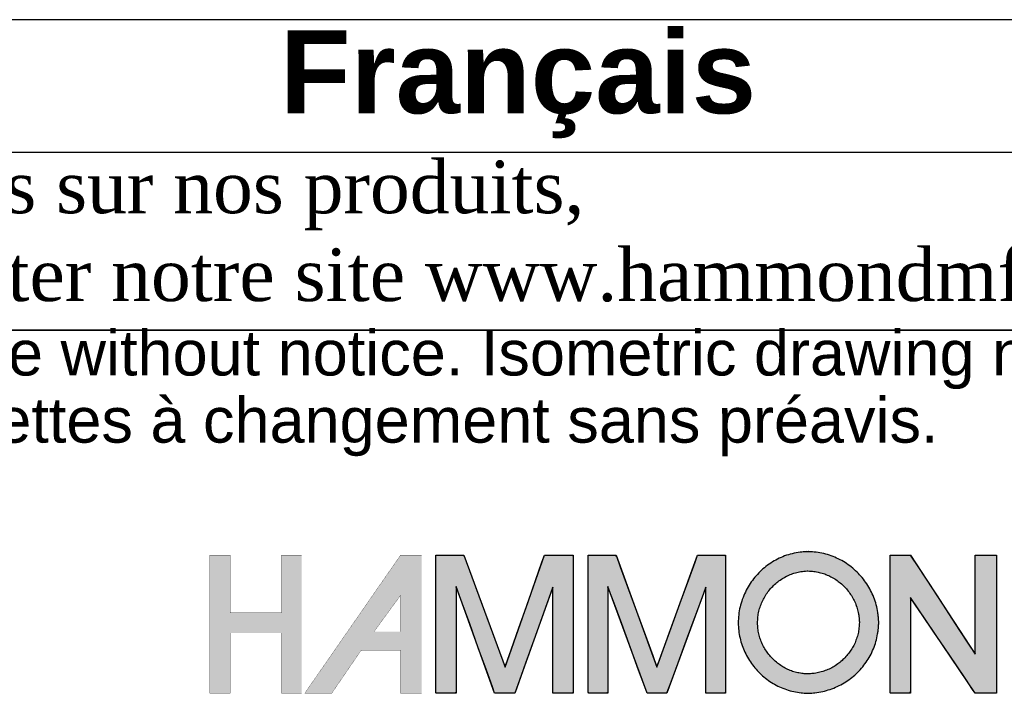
# Model space of a CAD drawing. Header units: inches. Extents: x 0 to 36.4, y -0.1 to 27.2.
# Tile 4 of 10: x 29.5 to 33.6, y 2.9 to 5.7. Entities that reach past the tile are written whole.
import ezdxf

# ---------------------------------------------------------------- set-up
doc = ezdxf.new("R2010")
doc.units = ezdxf.units.IN
doc.header["$MEASUREMENT"] = 0
doc.layers.add('Default', color=7, linetype='Continuous')

# ---------------------------------------------------------------- blocks, each defined once
blk = doc.blocks.new('Block1')
at = {"layer": 'Default', "linetype": 'Continuous'}
for points in [[(1.3629, 1.2145), (1.3629, 1.1253), (1.2832, 1.1253), (1.2832, 1.2145), (1.2517, 1.2145), (1.2517, 1.0005), (1.2832, 1.0005), (1.2832, 1.0939), (1.3629, 1.0939), (1.3629, 1.0939), (1.3629, 1.0005), (1.3943, 1.0005), (1.3943, 1.2145)], [(1.6025, 1.2145), (1.6025, 1.1948), (1.6025, 1.175), (1.6025, 1.1553), (1.6025, 1.1356), (1.6025, 1.1159), (1.6025, 1.0962), (1.6025, 1.0794), (1.6025, 1.0686), (1.6025, 1.0579), (1.6025, 1.0471), (1.6025, 1.0363), (1.6025, 1.0255), (1.6025, 1.0147), (1.6025, 1.0106), (1.6025, 1.0091), (1.6024, 1.007), (1.6024, 1.0047), (1.6024, 1.0026), (1.6026, 1.0011), (1.6029, 1.0005), (1.6075, 1.0005), (1.6122, 1.0005), (1.6169, 1.0005), (1.6215, 1.0005), (1.6262, 1.0005), (1.6309, 1.0005), (1.634, 1.0017), (1.634, 1.0178), (1.634, 1.0472), (1.634, 1.0834), (1.634, 1.1196), (1.634, 1.149), (1.634, 1.165), (1.6357, 1.1616), (1.6433, 1.1403), (1.655, 1.1079), (1.6683, 1.071), (1.6808, 1.0363), (1.6901, 1.0106), (1.6937, 1.0005), (1.6957, 1.0005), (1.7005, 1.0005), (1.7071, 1.0005), (1.7141, 1.0005), (1.7203, 1.0005), (1.7243, 1.0005), (1.7257, 1.0017), (1.7313, 1.0177), (1.7418, 1.0469), (1.7546, 1.0829), (1.7674, 1.1188), (1.7779, 1.1481), (1.7835, 1.164), (1.784, 1.1606), (1.784, 1.1395), (1.784, 1.1072), (1.784, 1.0706), (1.784, 1.0361), (1.784, 1.0105), (1.784, 1.0005), (1.7859, 1.0005), (1.7908, 1.0005), (1.7974, 1.0005), (1.8044, 1.0005), (1.8105, 1.0005), (1.8146, 1.0005), (1.8154, 1.0021), (1.8154, 1.0228), (1.8154, 1.0608), (1.8154, 1.1075), (1.8154, 1.1542), (1.8154, 1.1922), (1.8154, 1.2129), (1.8142, 1.2145), (1.8085, 1.2145), (1.7997, 1.2145), (1.7898, 1.2145), (1.7805, 1.2145), (1.7735, 1.2145), (1.7708, 1.2145), (1.7671, 1.2039), (1.7577, 1.177), (1.745, 1.1407), (1.7314, 1.102), (1.7195, 1.068), (1.7117, 1.0458), (1.7096, 1.0422), (1.7034, 1.0589), (1.692, 1.0898), (1.678, 1.1277), (1.6641, 1.1656), (1.6527, 1.1964), (1.6465, 1.2132), (1.6448, 1.2145), (1.6392, 1.2145), (1.6307, 1.2145), (1.621, 1.2145), (1.6119, 1.2145), (1.6052, 1.2145)], [(1.839, 1.2145), (1.839, 1.1948), (1.839, 1.175), (1.839, 1.1553), (1.839, 1.1356), (1.839, 1.1159), (1.839, 1.0962), (1.839, 1.0794), (1.839, 1.0686), (1.839, 1.0579), (1.839, 1.0471), (1.839, 1.0363), (1.839, 1.0255), (1.839, 1.0147), (1.839, 1.0106), (1.839, 1.009), (1.8389, 1.007), (1.8389, 1.0047), (1.839, 1.0026), (1.8391, 1.0011), (1.8394, 1.0005), (1.8439, 1.0005), (1.8484, 1.0005), (1.8529, 1.0005), (1.8574, 1.0005), (1.8619, 1.0005), (1.8664, 1.0005), (1.8694, 1.0017), (1.8694, 1.0178), (1.8694, 1.0472), (1.8694, 1.0834), (1.8694, 1.1196), (1.8694, 1.149), (1.8694, 1.165), (1.8711, 1.1616), (1.8789, 1.1403), (1.8908, 1.1079), (1.9044, 1.071), (1.9171, 1.0363), (1.9266, 1.0106), (1.9303, 1.0005), (1.9321, 1.0005), (1.9368, 1.0005), (1.9432, 1.0005), (1.95, 1.0005), (1.9559, 1.0005), (1.9598, 1.0005), (1.9611, 1.0017), (1.967, 1.0177), (1.9778, 1.0469), (1.9911, 1.0829), (2.0044, 1.1188), (2.0152, 1.1481), (2.0211, 1.164), (2.0215, 1.1606), (2.0215, 1.1395), (2.0215, 1.1072), (2.0215, 1.0706), (2.0215, 1.0361), (2.0215, 1.0105), (2.0215, 1.0005), (2.0234, 1.0005), (2.0281, 1.0005), (2.0345, 1.0005), (2.0412, 1.0005), (2.0472, 1.0005), (2.0511, 1.0005), (2.0519, 1.0021), (2.0519, 1.0228), (2.0519, 1.0608), (2.0519, 1.1075), (2.0519, 1.1542), (2.0519, 1.1922), (2.0519, 1.2129), (2.0507, 1.2145), (2.0451, 1.2145), (2.0366, 1.2145), (2.0269, 1.2145), (2.0178, 1.2145), (2.011, 1.2145), (2.0084, 1.2145), (2.0046, 1.2039), (1.9948, 1.177), (1.9816, 1.1407), (1.9676, 1.102), (1.9553, 1.068), (1.9472, 1.0458), (1.945, 1.0422), (1.9389, 1.0589), (1.9276, 1.0898), (1.9137, 1.1277), (1.8999, 1.1656), (1.8886, 1.1964), (1.8825, 1.2132), (1.8808, 1.2145), (1.8753, 1.2145), (1.8669, 1.2145), (1.8573, 1.2145), (1.8483, 1.2145), (1.8416, 1.2145)], [(2.3073, 1.2145), (2.3073, 1.1987), (2.3073, 1.1829), (2.3073, 1.1672), (2.3073, 1.1514), (2.3073, 1.1356), (2.3073, 1.1198), (2.3073, 1.1041), (2.3073, 1.0883), (2.3073, 1.0773), (2.3073, 1.0686), (2.3073, 1.06), (2.3073, 1.0514), (2.3073, 1.0428), (2.3073, 1.0341), (2.3073, 1.0255), (2.3073, 1.0169), (2.3073, 1.011), (2.3073, 1.0101), (2.3072, 1.0087), (2.3072, 1.007), (2.3072, 1.0052), (2.3072, 1.0034), (2.3073, 1.0019), (2.3074, 1.0009), (2.3077, 1.0005), (2.3114, 1.0005), (2.3151, 1.0005), (2.3188, 1.0005), (2.3226, 1.0005), (2.3263, 1.0005), (2.33, 1.0005), (2.3338, 1.0005), (2.3375, 1.0005), (2.3388, 1.0032), (2.3388, 1.016), (2.3388, 1.0364), (2.3388, 1.0614), (2.3388, 1.088), (2.3388, 1.1131), (2.3388, 1.1335), (2.3388, 1.1462), (2.3392, 1.1482), (2.3457, 1.1388), (2.358, 1.1205), (2.3742, 1.0967), (2.3921, 1.0703), (2.4097, 1.0444), (2.4248, 1.0221), (2.4354, 1.0064), (2.4394, 1.0005), (2.4407, 1.0005), (2.4442, 1.0005), (2.4492, 1.0005), (2.455, 1.0005), (2.4609, 1.0005), (2.4662, 1.0005), (2.4702, 1.0005), (2.4723, 1.0005), (2.4725, 1.0044), (2.4725, 1.0228), (2.4725, 1.0522), (2.4725, 1.0883), (2.4725, 1.1267), (2.4725, 1.1628), (2.4725, 1.1922), (2.4725, 1.2106), (2.4723, 1.2145), (2.4702, 1.2145), (2.4662, 1.2145), (2.4609, 1.2145), (2.455, 1.2145), (2.4492, 1.2145), (2.4442, 1.2145), (2.4407, 1.2145), (2.4394, 1.2145), (2.4394, 1.2084), (2.4394, 1.1922), (2.4394, 1.1691), (2.4394, 1.1423), (2.4394, 1.1149), (2.4394, 1.0902), (2.4394, 1.0714), (2.4394, 1.0616), (2.4376, 1.0636), (2.4289, 1.0768), (2.4151, 1.098), (2.3981, 1.1239), (2.3801, 1.1514), (2.3631, 1.1774), (2.3492, 1.1985), (2.3406, 1.2117), (2.3386, 1.2145), (2.3366, 1.2145), (2.3327, 1.2145), (2.3277, 1.2145), (2.3221, 1.2145), (2.3166, 1.2145), (2.3119, 1.2145), (2.3085, 1.2145)]]:
    blk.add_hatch(color=7, dxfattribs=at).paths.add_polyline_path(points)
h = blk.add_hatch(color=7, dxfattribs=at)
h.paths.add_polyline_path([(1.5475, 1.2145), (1.5467, 1.2133), (1.399, 1.0005), (1.441, 1.0005), (1.4866, 1.0671), (1.5475, 1.0671), (1.5475, 1.0005), (1.5805, 1.0005), (1.5805, 1.2145)])
h.paths.add_polyline_path([(1.5475, 1.096), (1.5475, 1.1521), (1.5066, 1.096)])
h = blk.add_hatch(color=7, dxfattribs=at)
edge = h.paths.add_edge_path()
edge.add_spline(control_points=[(2.1778, 1.2201), (2.1771, 1.22), (2.1759, 1.22), (2.1733, 1.2198), (2.1719, 1.2197), (2.1665, 1.2191), (2.1625, 1.2185), (2.1543, 1.2168), (2.1505, 1.2157), (2.1426, 1.2131), (2.139, 1.2116), (2.1316, 1.2081), (2.1281, 1.2062), (2.1212, 1.2019), (2.1179, 1.1996), (2.1115, 1.1946), (2.1085, 1.192), (2.1027, 1.1863), (2.1, 1.1834), (2.0948, 1.1772), (2.0924, 1.1739), (2.088, 1.1672), (2.0859, 1.1637), (2.0822, 1.1565), (2.0805, 1.1528), (2.0776, 1.1451), (2.0763, 1.1413), (2.0742, 1.1333), (2.0734, 1.1294), (2.0722, 1.1211), (2.0719, 1.117), (2.0716, 1.1086), (2.0718, 1.1046), (2.0724, 1.0965), (2.073, 1.0927), (2.0746, 1.0849), (2.0755, 1.0812), (2.0779, 1.0738), (2.0792, 1.0702), (2.0823, 1.0631), (2.0841, 1.0597), (2.0879, 1.053), (2.0899, 1.0498), (2.0944, 1.0435), (2.0968, 1.0405), (2.1018, 1.0348), (2.1045, 1.032), (2.1101, 1.0268), (2.113, 1.0244), (2.1192, 1.0198), (2.1223, 1.0177), (2.1289, 1.0137), (2.1322, 1.012), (2.1393, 1.0087), (2.1428, 1.0073), (2.1502, 1.0048), (2.1538, 1.0038), (2.1616, 1.0021), (2.1653, 1.0015), (2.1708, 1.0009), (2.1723, 1.0008), (2.1754, 1.0006), (2.1771, 1.0005), (2.1831, 1.0006), (2.1845, 1.0006), (2.1874, 1.0009), (2.189, 1.001), (2.1948, 1.0017), (2.1987, 1.0023), (2.2067, 1.0041), (2.2105, 1.0051), (2.2181, 1.0077), (2.2218, 1.0092), (2.229, 1.0126), (2.2325, 1.0144), (2.2393, 1.0185), (2.2425, 1.0207), (2.2488, 1.0255), (2.2518, 1.028), (2.2576, 1.0334), (2.2603, 1.0362), (2.2654, 1.0422), (2.2678, 1.0452), (2.2723, 1.0518), (2.2744, 1.0551), (2.2782, 1.0621), (2.2799, 1.0656), (2.2829, 1.073), (2.2842, 1.0767), (2.2864, 1.0845), (2.2873, 1.0884), (2.2883, 1.0945), (2.2886, 1.0964), (2.289, 1.1001), (2.2892, 1.1019), (2.2895, 1.1048), (2.2895, 1.1058), (2.2896, 1.1077), (2.2896, 1.1086), (2.2896, 1.1112), (2.2896, 1.1118), (2.2896, 1.1131), (2.2895, 1.1139), (2.2893, 1.1165), (2.2892, 1.1182), (2.2888, 1.1218), (2.2886, 1.1237), (2.2876, 1.1299), (2.2868, 1.1337), (2.2847, 1.1416), (2.2835, 1.1453), (2.2806, 1.1528), (2.2789, 1.1564), (2.2752, 1.1635), (2.2732, 1.1669), (2.2688, 1.1735), (2.2665, 1.1767), (2.2614, 1.1828), (2.2588, 1.1857), (2.2531, 1.1912), (2.2501, 1.1938), (2.2439, 1.1988), (2.2407, 1.201), (2.234, 1.2053), (2.2305, 1.2072), (2.2233, 1.2107), (2.2197, 1.2123), (2.2121, 1.215), (2.2084, 1.2161), (2.2004, 1.218), (2.1965, 1.2187), (2.1887, 1.2196), (2.1851, 1.2198), (2.1809, 1.2201), (2.1804, 1.2201), (2.18, 1.2201)], knot_values=[0, 0, 0, 0, 0.006253, 0.006253, 0.012505, 0.012505, 0.030829, 0.030829, 0.048882, 0.048882, 0.066764, 0.066764, 0.084548, 0.084548, 0.102286, 0.102286, 0.120012, 0.120012, 0.137747, 0.137747, 0.15551, 0.15551, 0.173315, 0.173315, 0.191184, 0.191184, 0.20915, 0.20915, 0.227262, 0.227262, 0.245593, 0.245593, 0.263702, 0.263702, 0.281026, 0.281026, 0.298163, 0.298163, 0.315172, 0.315172, 0.332097, 0.332097, 0.348969, 0.348969, 0.365805, 0.365805, 0.382621, 0.382621, 0.39943, 0.39943, 0.41625, 0.41625, 0.433104, 0.433104, 0.450033, 0.450033, 0.467091, 0.467091, 0.484355, 0.484355, 0.491212, 0.491212, 0.49807, 0.49807, 0.505746, 0.505746, 0.513421, 0.513421, 0.531337, 0.531337, 0.549023, 0.549023, 0.566548, 0.566548, 0.583962, 0.583962, 0.601305, 0.601305, 0.618607, 0.618607, 0.635893, 0.635893, 0.65319, 0.65319, 0.67053, 0.67053, 0.687954, 0.687954, 0.705517, 0.705517, 0.72329, 0.72329, 0.732328, 0.732328, 0.741367, 0.741367, 0.744906, 0.744906, 0.748446, 0.748446, 0.750825, 0.750825, 0.753204, 0.753204, 0.762224, 0.762224, 0.771244, 0.771244, 0.789037, 0.789037, 0.806664, 0.806664, 0.824184, 0.824184, 0.841639, 0.841639, 0.859056, 0.859056, 0.876456, 0.876456, 0.893855, 0.893855, 0.91127, 0.91127, 0.928728, 0.928728, 0.946265, 0.946265, 0.963936, 0.963936, 0.981815, 0.981815, 0.998218, 0.998218, 1, 1, 1, 1], degree=3, periodic=0)
edge.add_line((2.18, 1.2201), (2.1778, 1.2201))
edge = h.paths.add_edge_path()
edge.add_spline(control_points=[(2.1787, 1.1901), (2.1777, 1.19), (2.175, 1.1899), (2.171, 1.1894), (2.1669, 1.1888), (2.1623, 1.1879), (2.1584, 1.1868), (2.154, 1.1853), (2.1502, 1.1838), (2.146, 1.1818), (2.1424, 1.1798), (2.1384, 1.1773), (2.1351, 1.175), (2.1313, 1.172), (2.1283, 1.1694), (2.1248, 1.166), (2.1221, 1.163), (2.1189, 1.1593), (2.1165, 1.156), (2.1138, 1.152), (2.1118, 1.1485), (2.1096, 1.1442), (2.1079, 1.1404), (2.1061, 1.1359), (2.1049, 1.132), (2.1036, 1.1274), (2.1028, 1.1233), (2.1021, 1.1185), (2.1018, 1.1144), (2.1016, 1.1096), (2.1018, 1.1055), (2.1021, 1.1008), (2.1027, 1.0969), (2.1036, 1.0925), (2.1046, 1.0887), (2.106, 1.0844), (2.1073, 1.0808), (2.1091, 1.0766), (2.1109, 1.0731), (2.1131, 1.0692), (2.1152, 1.0659), (2.1179, 1.0622), (2.1203, 1.0592), (2.1233, 1.0557), (2.126, 1.053), (2.1294, 1.0499), (2.1323, 1.0474), (2.1359, 1.0447), (2.1391, 1.0426), (2.143, 1.0402), (2.1464, 1.0384), (2.1504, 1.0366), (2.154, 1.0351), (2.1582, 1.0337), (2.1619, 1.0327), (2.1662, 1.0318), (2.1701, 1.0312), (2.174, 1.0307), (2.177, 1.0306), (2.1801, 1.0304), (2.182, 1.0306), (2.1855, 1.0308), (2.1899, 1.0313), (2.1939, 1.0319), (2.1985, 1.033), (2.2024, 1.034), (2.2069, 1.0356), (2.2106, 1.037), (2.2149, 1.039), (2.2184, 1.0409), (2.2224, 1.0433), (2.2257, 1.0456), (2.2295, 1.0484), (2.2325, 1.0509), (2.2359, 1.0542), (2.2386, 1.057), (2.2417, 1.0606), (2.2441, 1.0637), (2.2468, 1.0675), (2.2489, 1.0709), (2.2511, 1.0749), (2.2528, 1.0785), (2.2545, 1.0828), (2.2559, 1.0866), (2.2571, 1.0911), (2.258, 1.095), (2.2588, 1.0997), (2.2592, 1.1038), (2.2595, 1.1071), (2.2596, 1.1086), (2.2596, 1.1102), (2.2596, 1.1109), (2.2596, 1.1119), (2.2593, 1.1149), (2.259, 1.119), (2.2583, 1.1237), (2.2574, 1.1276), (2.2562, 1.1322), (2.255, 1.136), (2.2533, 1.1404), (2.2516, 1.144), (2.2494, 1.1482), (2.2474, 1.1516), (2.2448, 1.1556), (2.2424, 1.1588), (2.2393, 1.1625), (2.2367, 1.1654), (2.2333, 1.1687), (2.2303, 1.1713), (2.2266, 1.1743), (2.2233, 1.1766), (2.2193, 1.1791), (2.2159, 1.181), (2.2117, 1.1831), (2.208, 1.1847), (2.2036, 1.1862), (2.1997, 1.1874), (2.1952, 1.1884), (2.1912, 1.1892), (2.1868, 1.1897), (2.1832, 1.1899), (2.1796, 1.1901), (2.1791, 1.1901), (2.1788, 1.1901), (2.1787, 1.1901)], knot_values=[0, 0, 0, 0, 0.012505, 0.012505, 0.030829, 0.030829, 0.048882, 0.048882, 0.066764, 0.066764, 0.084548, 0.084548, 0.102286, 0.102286, 0.120012, 0.120012, 0.137747, 0.137747, 0.15551, 0.15551, 0.173315, 0.173315, 0.191184, 0.191184, 0.20915, 0.20915, 0.227262, 0.227262, 0.245593, 0.245593, 0.263702, 0.263702, 0.281026, 0.281026, 0.298163, 0.298163, 0.315172, 0.315172, 0.332097, 0.332097, 0.348969, 0.348969, 0.365805, 0.365805, 0.382621, 0.382621, 0.39943, 0.39943, 0.41625, 0.41625, 0.433104, 0.433104, 0.450033, 0.450033, 0.467091, 0.467091, 0.484355, 0.484355, 0.49807, 0.49807, 0.49807, 0.513421, 0.513421, 0.531337, 0.531337, 0.549023, 0.549023, 0.566548, 0.566548, 0.583962, 0.583962, 0.601305, 0.601305, 0.618607, 0.618607, 0.635893, 0.635893, 0.65319, 0.65319, 0.67053, 0.67053, 0.687954, 0.687954, 0.705517, 0.705517, 0.72329, 0.72329, 0.741367, 0.741367, 0.748446, 0.748446, 0.748446, 0.753204, 0.753204, 0.771244, 0.771244, 0.789037, 0.789037, 0.806664, 0.806664, 0.824184, 0.824184, 0.841639, 0.841639, 0.859056, 0.859056, 0.876456, 0.876456, 0.893855, 0.893855, 0.91127, 0.91127, 0.928728, 0.928728, 0.946265, 0.946265, 0.963936, 0.963936, 0.981815, 0.981815, 0.998218, 0.998218, 0.998218, 1, 1, 1, 1], degree=3, periodic=0)
at = {"layer": 'Default', "color": 7, "linetype": 'Continuous'}
blk.add_line((2.1778, 1.2201), (2.18, 1.2201), dxfattribs=at)
at = {"layer": 'Default', "color": 7, "linetype": 'Continuous', "const_width": 0.00035}
for points in [[(1.3629, 1.2145), (1.3629, 1.1253), (1.2832, 1.1253), (1.2832, 1.2145), (1.2517, 1.2145), (1.2517, 1.0005), (1.2832, 1.0005), (1.2832, 1.0939), (1.3629, 1.0939), (1.3629, 1.0939), (1.3629, 1.0005), (1.3943, 1.0005), (1.3943, 1.2145), (1.3629, 1.2145)], [(1.5475, 1.2145), (1.5467, 1.2133), (1.399, 1.0005), (1.441, 1.0005), (1.4866, 1.0671), (1.5475, 1.0671), (1.5475, 1.0005), (1.5805, 1.0005), (1.5805, 1.2145), (1.5475, 1.2145)], [(1.5475, 1.096), (1.5066, 1.096), (1.5475, 1.1521), (1.5475, 1.096)]]:
    blk.add_lwpolyline(points, close=True, dxfattribs=at)
at = {"layer": 'Default', "color": 7, "linetype": 'Continuous'}
for points in [[(1.6025, 1.2145), (1.6052, 1.2145), (1.6119, 1.2145), (1.621, 1.2145), (1.6307, 1.2145), (1.6392, 1.2145), (1.6448, 1.2145), (1.6465, 1.2132), (1.6527, 1.1964), (1.6641, 1.1656), (1.678, 1.1277), (1.692, 1.0898), (1.7034, 1.0589), (1.7096, 1.0422), (1.7117, 1.0458), (1.7195, 1.068), (1.7314, 1.102), (1.745, 1.1407), (1.7577, 1.177), (1.7671, 1.2039), (1.7708, 1.2145), (1.7735, 1.2145), (1.7805, 1.2145), (1.7898, 1.2145), (1.7997, 1.2145), (1.8085, 1.2145), (1.8142, 1.2145), (1.8154, 1.2129), (1.8154, 1.1922), (1.8154, 1.1542), (1.8154, 1.1075), (1.8154, 1.0608), (1.8154, 1.0228), (1.8154, 1.0021), (1.8146, 1.0005), (1.8105, 1.0005), (1.8044, 1.0005), (1.7974, 1.0005), (1.7908, 1.0005), (1.7859, 1.0005), (1.784, 1.0005), (1.784, 1.0105), (1.784, 1.0361), (1.784, 1.0706), (1.784, 1.1072), (1.784, 1.1395), (1.784, 1.1606), (1.7835, 1.164), (1.7779, 1.1481), (1.7674, 1.1188), (1.7546, 1.0829), (1.7418, 1.0469), (1.7313, 1.0177), (1.7257, 1.0017), (1.7243, 1.0005), (1.7203, 1.0005), (1.7141, 1.0005), (1.7071, 1.0005), (1.7005, 1.0005), (1.6957, 1.0005), (1.6937, 1.0005), (1.6901, 1.0106), (1.6808, 1.0363), (1.6683, 1.071), (1.655, 1.1079), (1.6433, 1.1403), (1.6357, 1.1616), (1.634, 1.165), (1.634, 1.149), (1.634, 1.1196), (1.634, 1.0834), (1.634, 1.0472), (1.634, 1.0178), (1.634, 1.0017), (1.6309, 1.0005), (1.6262, 1.0005), (1.6215, 1.0005), (1.6169, 1.0005), (1.6122, 1.0005), (1.6075, 1.0005), (1.6029, 1.0005), (1.6026, 1.0011), (1.6024, 1.0026), (1.6024, 1.0047), (1.6024, 1.007), (1.6025, 1.0091), (1.6025, 1.0106), (1.6025, 1.0147), (1.6025, 1.0255), (1.6025, 1.0363), (1.6025, 1.0471), (1.6025, 1.0579), (1.6025, 1.0686), (1.6025, 1.0794), (1.6025, 1.0962), (1.6025, 1.1159), (1.6025, 1.1356), (1.6025, 1.1553), (1.6025, 1.175), (1.6025, 1.1948), (1.6025, 1.2145)], [(1.839, 1.2145), (1.8416, 1.2145), (1.8483, 1.2145), (1.8573, 1.2145), (1.8669, 1.2145), (1.8753, 1.2145), (1.8808, 1.2145), (1.8825, 1.2132), (1.8886, 1.1964), (1.8999, 1.1656), (1.9137, 1.1277), (1.9276, 1.0898), (1.9389, 1.0589), (1.945, 1.0422), (1.9472, 1.0458), (1.9553, 1.068), (1.9676, 1.102), (1.9816, 1.1407), (1.9948, 1.177), (2.0046, 1.2039), (2.0084, 1.2145), (2.011, 1.2145), (2.0178, 1.2145), (2.0269, 1.2145), (2.0366, 1.2145), (2.0451, 1.2145), (2.0507, 1.2145), (2.0519, 1.2129), (2.0519, 1.1922), (2.0519, 1.1542), (2.0519, 1.1075), (2.0519, 1.0608), (2.0519, 1.0228), (2.0519, 1.0021), (2.0511, 1.0005), (2.0472, 1.0005), (2.0412, 1.0005), (2.0345, 1.0005), (2.0281, 1.0005), (2.0234, 1.0005), (2.0215, 1.0005), (2.0215, 1.0105), (2.0215, 1.0361), (2.0215, 1.0706), (2.0215, 1.1072), (2.0215, 1.1395), (2.0215, 1.1606), (2.0211, 1.164), (2.0152, 1.1481), (2.0044, 1.1188), (1.9911, 1.0829), (1.9778, 1.0469), (1.967, 1.0177), (1.9611, 1.0017), (1.9598, 1.0005), (1.9559, 1.0005), (1.95, 1.0005), (1.9432, 1.0005), (1.9368, 1.0005), (1.9321, 1.0005), (1.9303, 1.0005), (1.9266, 1.0106), (1.9171, 1.0363), (1.9044, 1.071), (1.8908, 1.1079), (1.8789, 1.1403), (1.8711, 1.1616), (1.8694, 1.165), (1.8694, 1.149), (1.8694, 1.1196), (1.8694, 1.0834), (1.8694, 1.0472), (1.8694, 1.0178), (1.8694, 1.0017), (1.8664, 1.0005), (1.8619, 1.0005), (1.8574, 1.0005), (1.8529, 1.0005), (1.8484, 1.0005), (1.8439, 1.0005), (1.8394, 1.0005), (1.8391, 1.0011), (1.839, 1.0026), (1.8389, 1.0047), (1.8389, 1.007), (1.839, 1.009), (1.839, 1.0106), (1.839, 1.0147), (1.839, 1.0255), (1.839, 1.0363), (1.839, 1.0471), (1.839, 1.0579), (1.839, 1.0686), (1.839, 1.0794), (1.839, 1.0962), (1.839, 1.1159), (1.839, 1.1356), (1.839, 1.1553), (1.839, 1.175), (1.839, 1.1948), (1.839, 1.2145)], [(2.3073, 1.2145), (2.3085, 1.2145), (2.3119, 1.2145), (2.3166, 1.2145), (2.3221, 1.2145), (2.3277, 1.2145), (2.3327, 1.2145), (2.3366, 1.2145), (2.3386, 1.2145), (2.3406, 1.2117), (2.3492, 1.1985), (2.3631, 1.1774), (2.3801, 1.1514), (2.3981, 1.1239), (2.4151, 1.098), (2.4289, 1.0768), (2.4376, 1.0636), (2.4394, 1.0616), (2.4394, 1.0714), (2.4394, 1.0902), (2.4394, 1.1149), (2.4394, 1.1423), (2.4394, 1.1691), (2.4394, 1.1922), (2.4394, 1.2084), (2.4394, 1.2145), (2.4407, 1.2145), (2.4442, 1.2145), (2.4492, 1.2145), (2.455, 1.2145), (2.4609, 1.2145), (2.4662, 1.2145), (2.4702, 1.2145), (2.4723, 1.2145), (2.4725, 1.2106), (2.4725, 1.1922), (2.4725, 1.1628), (2.4725, 1.1267), (2.4725, 1.0883), (2.4725, 1.0522), (2.4725, 1.0228), (2.4725, 1.0044), (2.4723, 1.0005), (2.4702, 1.0005), (2.4662, 1.0005), (2.4609, 1.0005), (2.455, 1.0005), (2.4492, 1.0005), (2.4442, 1.0005), (2.4407, 1.0005), (2.4394, 1.0005), (2.4354, 1.0064), (2.4248, 1.0221), (2.4097, 1.0444), (2.3921, 1.0703), (2.3742, 1.0967), (2.358, 1.1205), (2.3457, 1.1388), (2.3392, 1.1482), (2.3388, 1.1462), (2.3388, 1.1335), (2.3388, 1.1131), (2.3388, 1.088), (2.3388, 1.0614), (2.3388, 1.0364), (2.3388, 1.016), (2.3388, 1.0032), (2.3375, 1.0005), (2.3338, 1.0005), (2.33, 1.0005), (2.3263, 1.0005), (2.3226, 1.0005), (2.3188, 1.0005), (2.3151, 1.0005), (2.3114, 1.0005), (2.3077, 1.0005), (2.3074, 1.0009), (2.3073, 1.0019), (2.3072, 1.0034), (2.3072, 1.0052), (2.3072, 1.007), (2.3072, 1.0087), (2.3073, 1.0101), (2.3073, 1.011), (2.3073, 1.0169), (2.3073, 1.0255), (2.3073, 1.0341), (2.3073, 1.0428), (2.3073, 1.0514), (2.3073, 1.06), (2.3073, 1.0686), (2.3073, 1.0773), (2.3073, 1.0883), (2.3073, 1.1041), (2.3073, 1.1198), (2.3073, 1.1356), (2.3073, 1.1514), (2.3073, 1.1672), (2.3073, 1.1829), (2.3073, 1.1987), (2.3073, 1.2145)]]:
    blk.add_lwpolyline(points, close=True, dxfattribs=at)
for points, knots in [([(1.634, 1.0005), (1.6236, 1.0005), (1.6132, 1.0005), (1.6029, 1.0005), (1.6021, 1.0005), (1.6025, 1.0101), (1.6025, 1.0111), (1.6025, 1.0351), (1.6025, 1.0591), (1.6025, 1.083), (1.6025, 1.1268), (1.6025, 1.1707), (1.6025, 1.2145)], [0, 0, 0, 0, 0.25, 0.25, 0.25, 0.5, 0.5, 0.5, 0.75, 0.75, 0.75, 1, 1, 1, 1]), ([(1.8694, 1.0005), (1.8594, 1.0005), (1.8494, 1.0005), (1.8394, 1.0005), (1.8386, 1.0005), (1.839, 1.0101), (1.839, 1.0111), (1.839, 1.0351), (1.839, 1.0591), (1.839, 1.083), (1.839, 1.1268), (1.839, 1.1707), (1.839, 1.2145)], [0, 0, 0, 0, 0.25, 0.25, 0.25, 0.5, 0.5, 0.5, 0.75, 0.75, 0.75, 1, 1, 1, 1]), ([(2.1778, 1.2201), (2.1771, 1.22), (2.1759, 1.22), (2.1733, 1.2198), (2.1719, 1.2197), (2.1665, 1.2191), (2.1625, 1.2185), (2.1543, 1.2168), (2.1505, 1.2157), (2.1426, 1.2131), (2.139, 1.2116), (2.1316, 1.2081), (2.1281, 1.2062), (2.1212, 1.2019), (2.1179, 1.1996), (2.1115, 1.1946), (2.1085, 1.192), (2.1027, 1.1863), (2.1, 1.1834), (2.0948, 1.1772), (2.0924, 1.1739), (2.088, 1.1672), (2.0859, 1.1637), (2.0822, 1.1565), (2.0805, 1.1528), (2.0776, 1.1451), (2.0763, 1.1413), (2.0742, 1.1333), (2.0734, 1.1294), (2.0722, 1.1211), (2.0719, 1.117), (2.0716, 1.1086), (2.0718, 1.1046), (2.0724, 1.0965), (2.073, 1.0927), (2.0746, 1.0849), (2.0755, 1.0812), (2.0779, 1.0738), (2.0792, 1.0702), (2.0823, 1.0631), (2.0841, 1.0597), (2.0879, 1.053), (2.0899, 1.0498), (2.0944, 1.0435), (2.0968, 1.0405), (2.1018, 1.0348), (2.1045, 1.032), (2.1101, 1.0268), (2.113, 1.0244), (2.1192, 1.0198), (2.1223, 1.0177), (2.1289, 1.0137), (2.1322, 1.012), (2.1393, 1.0087), (2.1428, 1.0073), (2.1502, 1.0048), (2.1538, 1.0038), (2.1616, 1.0021), (2.1653, 1.0015), (2.1708, 1.0009), (2.1723, 1.0008), (2.1754, 1.0006), (2.1771, 1.0005), (2.1831, 1.0006), (2.1845, 1.0006), (2.1874, 1.0009), (2.189, 1.001), (2.1948, 1.0017), (2.1987, 1.0023), (2.2067, 1.0041), (2.2105, 1.0051), (2.2181, 1.0077), (2.2218, 1.0092), (2.229, 1.0126), (2.2325, 1.0144), (2.2393, 1.0185), (2.2425, 1.0207), (2.2488, 1.0255), (2.2518, 1.028), (2.2576, 1.0334), (2.2603, 1.0362), (2.2654, 1.0422), (2.2678, 1.0452), (2.2723, 1.0518), (2.2744, 1.0551), (2.2782, 1.0621), (2.2799, 1.0656), (2.2829, 1.073), (2.2842, 1.0767), (2.2864, 1.0845), (2.2873, 1.0884), (2.2883, 1.0945), (2.2886, 1.0964), (2.289, 1.1001), (2.2892, 1.1019), (2.2895, 1.1048), (2.2895, 1.1058), (2.2896, 1.1077), (2.2896, 1.1086), (2.2896, 1.1112), (2.2896, 1.1118), (2.2896, 1.1131), (2.2895, 1.1139), (2.2893, 1.1165), (2.2892, 1.1182), (2.2888, 1.1218), (2.2886, 1.1237), (2.2876, 1.1299), (2.2868, 1.1337), (2.2847, 1.1416), (2.2835, 1.1453), (2.2806, 1.1528), (2.2789, 1.1564), (2.2752, 1.1635), (2.2732, 1.1669), (2.2688, 1.1735), (2.2665, 1.1767), (2.2614, 1.1828), (2.2588, 1.1857), (2.2531, 1.1912), (2.2501, 1.1938), (2.2439, 1.1988), (2.2407, 1.201), (2.234, 1.2053), (2.2305, 1.2072), (2.2233, 1.2107), (2.2197, 1.2123), (2.2121, 1.215), (2.2084, 1.2161), (2.2004, 1.218), (2.1965, 1.2187), (2.1887, 1.2196), (2.1851, 1.2198), (2.1809, 1.2201), (2.1804, 1.2201), (2.18, 1.2201)], [0, 0, 0, 0, 0.006253, 0.006253, 0.012505, 0.012505, 0.030829, 0.030829, 0.048882, 0.048882, 0.066764, 0.066764, 0.084548, 0.084548, 0.102286, 0.102286, 0.120012, 0.120012, 0.137747, 0.137747, 0.15551, 0.15551, 0.173315, 0.173315, 0.191184, 0.191184, 0.20915, 0.20915, 0.227262, 0.227262, 0.245593, 0.245593, 0.263702, 0.263702, 0.281026, 0.281026, 0.298163, 0.298163, 0.315172, 0.315172, 0.332097, 0.332097, 0.348969, 0.348969, 0.365805, 0.365805, 0.382621, 0.382621, 0.39943, 0.39943, 0.41625, 0.41625, 0.433104, 0.433104, 0.450033, 0.450033, 0.467091, 0.467091, 0.484355, 0.484355, 0.491212, 0.491212, 0.49807, 0.49807, 0.505746, 0.505746, 0.513421, 0.513421, 0.531337, 0.531337, 0.549023, 0.549023, 0.566548, 0.566548, 0.583962, 0.583962, 0.601305, 0.601305, 0.618607, 0.618607, 0.635893, 0.635893, 0.65319, 0.65319, 0.67053, 0.67053, 0.687954, 0.687954, 0.705517, 0.705517, 0.72329, 0.72329, 0.732328, 0.732328, 0.741367, 0.741367, 0.744906, 0.744906, 0.748446, 0.748446, 0.750825, 0.750825, 0.753204, 0.753204, 0.762224, 0.762224, 0.771244, 0.771244, 0.789037, 0.789037, 0.806664, 0.806664, 0.824184, 0.824184, 0.841639, 0.841639, 0.859056, 0.859056, 0.876456, 0.876456, 0.893855, 0.893855, 0.91127, 0.91127, 0.928728, 0.928728, 0.946265, 0.946265, 0.963936, 0.963936, 0.981815, 0.981815, 0.998218, 0.998218, 1, 1, 1, 1]), ([(2.3388, 1.0005), (2.3284, 1.0005), (2.318, 1.0005), (2.3077, 1.0005), (2.3069, 1.0005), (2.3073, 1.0101), (2.3073, 1.0111), (2.3073, 1.0351), (2.3073, 1.0591), (2.3073, 1.083), (2.3073, 1.1268), (2.3073, 1.1707), (2.3073, 1.2145)], [0, 0, 0, 0, 0.25, 0.25, 0.25, 0.5, 0.5, 0.5, 0.75, 0.75, 0.75, 1, 1, 1, 1]), ([(2.1787, 1.1901), (2.1777, 1.19), (2.175, 1.1899), (2.171, 1.1894), (2.1669, 1.1888), (2.1623, 1.1879), (2.1584, 1.1868), (2.154, 1.1853), (2.1502, 1.1838), (2.146, 1.1818), (2.1424, 1.1798), (2.1384, 1.1773), (2.1351, 1.175), (2.1313, 1.172), (2.1283, 1.1694), (2.1248, 1.166), (2.1221, 1.163), (2.1189, 1.1593), (2.1165, 1.156), (2.1138, 1.152), (2.1118, 1.1485), (2.1096, 1.1442), (2.1079, 1.1404), (2.1061, 1.1359), (2.1049, 1.132), (2.1036, 1.1274), (2.1028, 1.1233), (2.1021, 1.1185), (2.1018, 1.1144), (2.1016, 1.1096), (2.1018, 1.1055), (2.1021, 1.1008), (2.1027, 1.0969), (2.1036, 1.0925), (2.1046, 1.0887), (2.106, 1.0844), (2.1073, 1.0808), (2.1091, 1.0766), (2.1109, 1.0731), (2.1131, 1.0692), (2.1152, 1.0659), (2.1179, 1.0622), (2.1203, 1.0592), (2.1233, 1.0557), (2.126, 1.053), (2.1294, 1.0499), (2.1323, 1.0474), (2.1359, 1.0447), (2.1391, 1.0426), (2.143, 1.0402), (2.1464, 1.0384), (2.1504, 1.0366), (2.154, 1.0351), (2.1582, 1.0337), (2.1619, 1.0327), (2.1662, 1.0318), (2.1701, 1.0312), (2.174, 1.0307), (2.177, 1.0306), (2.1801, 1.0304), (2.182, 1.0306), (2.1855, 1.0308), (2.1899, 1.0313), (2.1939, 1.0319), (2.1985, 1.033), (2.2024, 1.034), (2.2069, 1.0356), (2.2106, 1.037), (2.2149, 1.039), (2.2184, 1.0409), (2.2224, 1.0433), (2.2257, 1.0456), (2.2295, 1.0484), (2.2325, 1.0509), (2.2359, 1.0542), (2.2386, 1.057), (2.2417, 1.0606), (2.2441, 1.0637), (2.2468, 1.0675), (2.2489, 1.0709), (2.2511, 1.0749), (2.2528, 1.0785), (2.2545, 1.0828), (2.2559, 1.0866), (2.2571, 1.0911), (2.258, 1.095), (2.2588, 1.0997), (2.2592, 1.1038), (2.2595, 1.1071), (2.2596, 1.1086), (2.2596, 1.1102), (2.2596, 1.1109), (2.2596, 1.1119), (2.2593, 1.1149), (2.259, 1.119), (2.2583, 1.1237), (2.2574, 1.1276), (2.2562, 1.1322), (2.255, 1.136), (2.2533, 1.1404), (2.2516, 1.144), (2.2494, 1.1482), (2.2474, 1.1516), (2.2448, 1.1556), (2.2424, 1.1588), (2.2393, 1.1625), (2.2367, 1.1654), (2.2333, 1.1687), (2.2303, 1.1713), (2.2266, 1.1743), (2.2233, 1.1766), (2.2193, 1.1791), (2.2159, 1.181), (2.2117, 1.1831), (2.208, 1.1847), (2.2036, 1.1862), (2.1997, 1.1874), (2.1952, 1.1884), (2.1912, 1.1892), (2.1868, 1.1897), (2.1832, 1.1899), (2.1796, 1.1901), (2.1791, 1.1901), (2.1788, 1.1901), (2.1787, 1.1901)], [0, 0, 0, 0, 0.012505, 0.012505, 0.030829, 0.030829, 0.048882, 0.048882, 0.066764, 0.066764, 0.084548, 0.084548, 0.102286, 0.102286, 0.120012, 0.120012, 0.137747, 0.137747, 0.15551, 0.15551, 0.173315, 0.173315, 0.191184, 0.191184, 0.20915, 0.20915, 0.227262, 0.227262, 0.245593, 0.245593, 0.263702, 0.263702, 0.281026, 0.281026, 0.298163, 0.298163, 0.315172, 0.315172, 0.332097, 0.332097, 0.348969, 0.348969, 0.365805, 0.365805, 0.382621, 0.382621, 0.39943, 0.39943, 0.41625, 0.41625, 0.433104, 0.433104, 0.450033, 0.450033, 0.467091, 0.467091, 0.484355, 0.484355, 0.49807, 0.49807, 0.49807, 0.513421, 0.513421, 0.531337, 0.531337, 0.549023, 0.549023, 0.566548, 0.566548, 0.583962, 0.583962, 0.601305, 0.601305, 0.618607, 0.618607, 0.635893, 0.635893, 0.65319, 0.65319, 0.67053, 0.67053, 0.687954, 0.687954, 0.705517, 0.705517, 0.72329, 0.72329, 0.741367, 0.741367, 0.748446, 0.748446, 0.748446, 0.753204, 0.753204, 0.771244, 0.771244, 0.789037, 0.789037, 0.806664, 0.806664, 0.824184, 0.824184, 0.841639, 0.841639, 0.859056, 0.859056, 0.876456, 0.876456, 0.893855, 0.893855, 0.91127, 0.91127, 0.928728, 0.928728, 0.946265, 0.946265, 0.963936, 0.963936, 0.981815, 0.981815, 0.998218, 0.998218, 0.998218, 1, 1, 1, 1])]:
    blk.add_open_spline(points, degree=3, knots=knots, dxfattribs=at)
for points in [[(1.6025, 1.2145), (1.6025, 1.2145), (1.646, 1.2145), (1.646, 1.2145)], [(1.646, 1.2145), (1.646, 1.2145), (1.71, 1.0409), (1.71, 1.0409)], [(1.71, 1.0409), (1.71, 1.0409), (1.7708, 1.2145), (1.7708, 1.2145)], [(1.7708, 1.2145), (1.7708, 1.2145), (1.8154, 1.2145), (1.8154, 1.2145)], [(1.8154, 1.2145), (1.8154, 1.2145), (1.8154, 1.0005), (1.8154, 1.0005)], [(1.839, 1.2145), (1.839, 1.2145), (1.882, 1.2145), (1.882, 1.2145)], [(1.882, 1.2145), (1.882, 1.2145), (1.9455, 1.0409), (1.9455, 1.0409)], [(1.9455, 1.0409), (1.9455, 1.0409), (2.0084, 1.2145), (2.0084, 1.2145)], [(2.0084, 1.2145), (2.0084, 1.2145), (2.0519, 1.2145), (2.0519, 1.2145)], [(2.0519, 1.2145), (2.0519, 1.2145), (2.0519, 1.0005), (2.0519, 1.0005)], [(2.3073, 1.2145), (2.3073, 1.2145), (2.3388, 1.2145), (2.3388, 1.2145)], [(2.3388, 1.2145), (2.3388, 1.2145), (2.4394, 1.0608), (2.4394, 1.0608)], [(2.4394, 1.0608), (2.4394, 1.0608), (2.4394, 1.2145), (2.4394, 1.2145)], [(2.4394, 1.2145), (2.4394, 1.2145), (2.4725, 1.2145), (2.4725, 1.2145)], [(2.4725, 1.2145), (2.4725, 1.2145), (2.4725, 1.0005), (2.4725, 1.0005)], [(1.6937, 1.0005), (1.6937, 1.0005), (1.634, 1.1662), (1.634, 1.1662)], [(1.634, 1.1662), (1.634, 1.1662), (1.634, 1.0005), (1.634, 1.0005)], [(1.784, 1.1652), (1.784, 1.1652), (1.7252, 1.0005), (1.7252, 1.0005)], [(1.784, 1.0005), (1.784, 1.0005), (1.784, 1.1652), (1.784, 1.1652)], [(1.9303, 1.0005), (1.9303, 1.0005), (1.8694, 1.1662), (1.8694, 1.1662)], [(1.8694, 1.1662), (1.8694, 1.1662), (1.8694, 1.0005), (1.8694, 1.0005)], [(2.0215, 1.1652), (2.0215, 1.1652), (1.9607, 1.0005), (1.9607, 1.0005)], [(2.0215, 1.0005), (2.0215, 1.0005), (2.0215, 1.1652), (2.0215, 1.1652)], [(2.4394, 1.0005), (2.4394, 1.0005), (2.3388, 1.1489), (2.3388, 1.1489)], [(2.3388, 1.1489), (2.3388, 1.1489), (2.3388, 1.0005), (2.3388, 1.0005)], [(1.7252, 1.0005), (1.7252, 1.0005), (1.6937, 1.0005), (1.6937, 1.0005)], [(1.8154, 1.0005), (1.8154, 1.0005), (1.784, 1.0005), (1.784, 1.0005)], [(1.9607, 1.0005), (1.9607, 1.0005), (1.9303, 1.0005), (1.9303, 1.0005)], [(2.0519, 1.0005), (2.0519, 1.0005), (2.0215, 1.0005), (2.0215, 1.0005)], [(2.4725, 1.0005), (2.4725, 1.0005), (2.4394, 1.0005), (2.4394, 1.0005)]]:
    blk.add_open_spline(points, degree=3, dxfattribs=at)
blk = doc.blocks.new('Block13')
at = {"layer": 'Default', "color": 7, "linetype": 'Continuous'}
blk.add_line((0, 1.6479), (3.5155, 1.6479), dxfattribs=at)
at = {"layer": 'Default', "color": 7}
blk.add_blockref('Block1', (0.0371, 0.0841), dxfattribs=at)
at = {"layer": 'Default', "char_height": 0.07, "attachment_point": 1}
for s, insert, width in [('{\\fArial|b0||i0||c0|p34;\\C7;\\H7.e-002;\\W1.;\\T1.;Data subject to change without notice. Isometric drawing not to scale.}', (0.0298, 1.6475), 3.486391), ('{\\fArial|b0||i0||c0|p34;\\C7;\\H7.e-002;\\W1.;\\T1.;Les données sont sujettes à changement sans préavis.}', (0.0334, 1.5433), 3.235631)]:
    blk.add_mtext(s, dxfattribs=dict(at, insert=insert, width=width))
blk = doc.blocks.new('Block11')
at = {"layer": 'Default', "color": 7}
blk.add_blockref('Block13', (0, 0), dxfattribs=at)
blk = doc.blocks.new('Block10')
at = {"layer": 'Default', "color": 7}
blk.add_blockref('Block11', (0, 0), dxfattribs=at)
blk = doc.blocks.new('Block2')
at = {"layer": 'Default', "color": 7, "xscale": 15, "yscale": 15, "zscale": 15}
blk.add_blockref('Block10', (-52.744, 0), dxfattribs=at)
blk = doc.blocks.new('Block222')
at = {"layer": 'Default', "color": 7}
blk.add_blockref('Block2', (106.578, -49.503), dxfattribs=at)

msp = doc.modelspace()

# ---------------------------------------------------------------- linework, layer by layer
at = {"layer": 'Default', "color": 7, "linetype": 'Continuous'}
for points in [[(26.7631, 5.7006), (26.7631, 5.1398), (36.3455, 5.1398), (36.3455, 5.7006), (26.7631, 5.7006)], [(26.7633, 5.1392), (26.7633, 4.3894), (36.3418, 4.3894), (36.3418, 5.1392), (26.7633, 5.1392)]]:
    msp.add_lwpolyline(points, dxfattribs=at)

# ---------------------------------------------------------------- block references
at = {"layer": 'Default', "color": 7, "xscale": 0.1817301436, "yscale": 0.1817301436, "zscale": 0.1817301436}
msp.add_blockref('Block222', (16.98, 8.8919), dxfattribs=at)

# ---------------------------------------------------------------- texts
at = {"layer": 'Default'}
for s, insert, char_height, width, attachment_point in [('{\\fArial|b1||i0||c0|p34;\\C7;\\H8.412707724e-002;\\W1.;  }{\\fArial|b1||i0||c0|p34;\\C7;\\H0.3505294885;\\W1.;Français                                                         }', (31.5474, 5.4271), 0.3505295, 9.67821, 5), ('{\\fTimes New Roman|b0||i0||c0|p34;\\C7;\\H0.2228291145;\\W1.; Pour tous les détails sur nos produits, \\P}{\\fTimes New Roman|b0||i0||c0|p34;\\C7;\\H0.2228291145;\\W1.; svp veuillez consulter notre site www.hammondmfg.com                      }', (26.7564, 4.7712), 0.2228291, 9.674269, 4)]:
    msp.add_mtext(s, dxfattribs=dict(at, insert=insert, char_height=char_height, width=width, attachment_point=attachment_point))

doc.saveas('drawing.dxf')
